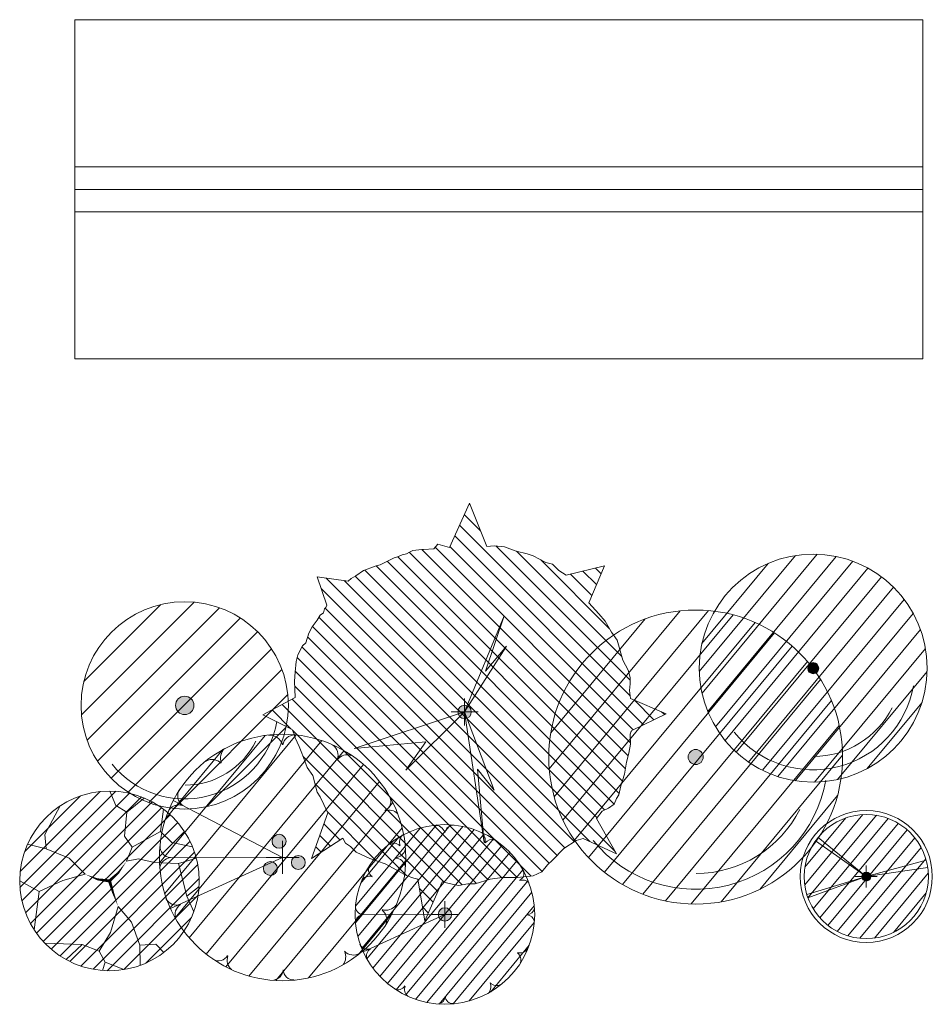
# Model space of a CAD drawing. Header units: millimetres. Extents: x 4385 to 11928, y 17253 to 36963.
# Tile 250 of 256: x 7855.53 to 7863.6, y 18764.65 to 18773.35. Entities that reach past the tile are written whole.
import ezdxf

# ---------------------------------------------------------------- set-up
doc = ezdxf.new("R2010")
doc.units = ezdxf.units.MM
doc.linetypes.add('ОЗЕЛ_Ботаническая_Р$0$CONTI', pattern=[0])
for name, color, linetype, lineweight, true_color in [('ОЗЕЛ_Ботаническая_Р$0$Верт_лоток', 7, 'Continuous', 9, 0x00005c), ('ОЗЕЛ_Ботаническая_Р$0$ГП_рамка', 7, 'Continuous', 15, 0x000000), ('ОЗЕЛ_Ботаническая_Р$0$ОЗЕЛ_растительность', 7, 'Continuous', 5, 0x000000), ('ОЗЕЛ_Ботаническая_Р$0$ОЗЕЛ_растительность_все блоки деревьев', 7, 'Continuous', 5, 0x000000), ('ОЗЕЛ_Ботаническая_Р$0$ОЗЕЛ_растительность_деревья', 7, 'Continuous', 5, 0x000000)]:
    doc.layers.add(name, color=color, linetype=linetype, lineweight=lineweight, true_color=true_color)
doc.layers.add('ОЗЕЛ_Ботаническая_Р$0$ОЗЕЛ_растительность_заливка', color=7, linetype='Continuous', lineweight=0, true_color=0x000000, transparency=0.2)
doc.linetypes.add('ОЗЕЛ_Ботаническая_Р$0$П(2018)-170801_Пятницкое_ВП (171214)$0$05-16(НИ) Вх.гр._ГП$0$2012-05-01__П_К2_2015.01.28$0$лоток3', pattern='A,7,-0.01,[130,ltypeshp.shx,S=1,R=0,X=0,Y=0],-0.01,[130,ltypeshp.shx,S=1.2,R=75.00000000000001,X=-1.3,Y=0.312],-0.005,[130,ltypeshp.shx,S=1.2,R=285,X=-1.3,Y=-0.312],-0.005', length=7.03)

# ---------------------------------------------------------------- blocks, each defined once
blk = doc.blocks.new('ОЗЕЛ_Ботаническая_Р$0$клен красный')
at = {"layer": 'ОЗЕЛ_Ботаническая_Р$0$ОЗЕЛ_растительность', "linetype": 'Continuous', "true_color": 0x3b6f39, "transparency": 33554636}
h = blk.add_hatch(dxfattribs=at)
h.set_pattern_fill('ANSI31', color=97, scale=0.07265171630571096, angle=5.333125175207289, style=0)
h.set_pattern_definition([(50.33312517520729, (-2613785.164004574, -577442.1754641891), (-0.177561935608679, 0.1472414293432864), [])])
edge = h.paths.add_edge_path()
edge.add_arc((0, -2.328306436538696e-10), 1.650000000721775, 0, 360)
at = {"layer": 'ОЗЕЛ_Ботаническая_Р$0$ОЗЕЛ_растительность_деревья', "transparency": 33554687}
h = blk.add_hatch(color=256, dxfattribs=at)
h.dxf.hatch_style = 1
edge = h.paths.add_edge_path()
edge.add_arc((0, 0), 0.07999999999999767, 0, 360)
for radius in [1.650000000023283, 0.07999999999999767]:
    blk.add_circle((0, 0), radius, dxfattribs=at)
at = {"layer": 'ОЗЕЛ_Ботаническая_Р$0$ОЗЕЛ_растительность_деревья', "color": 77, "lineweight": 0, "true_color": 0x5d762d}
for centre, radius, start, end in [((0, 0), 1.471846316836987, 219.0618506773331, 349.9851163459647), ((0, -7.566995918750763e-10), 1.277410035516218, 270.1916196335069, 333.274667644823)]:
    blk.add_arc(centre, radius, start, end, dxfattribs=at)
blk = doc.blocks.new('ОЗЕЛ_Ботаническая_Р$0$черемуха Колората')
at = {"layer": 'ОЗЕЛ_Ботаническая_Р$0$ОЗЕЛ_растительность'}
h = blk.add_hatch(color=253, dxfattribs=at)
h.dxf.hatch_style = 1
edge = h.paths.add_edge_path()
edge.add_arc((4.656612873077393e-10, 0), 0.06440817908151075, 0, 360)
at = {"layer": 'ОЗЕЛ_Ботаническая_Р$0$ОЗЕЛ_растительность_заливка', "linetype": 'Continuous', "true_color": 0x68a14f, "transparency": 33554636}
h = blk.add_hatch(dxfattribs=at)
h.set_pattern_fill('ANSI31', color=85, scale=0.05, angle=5.333125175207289, style=0)
h.set_pattern_definition([(50.33312517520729, (-2178237.908121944, -481309.865461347), (-0.1222007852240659, 0.1013337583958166), [])])
edge = h.paths.add_edge_path()
edge.add_arc((4.656612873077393e-10, 0), 0.8986003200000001, 0, 360)
at = {"layer": 'ОЗЕЛ_Ботаническая_Р$0$ОЗЕЛ_растительность'}
for p, q in [((4.656612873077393e-10, 0), (-0.7336665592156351, 0.5188627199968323)), ((4.656612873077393e-10, 0), (-0.6984883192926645, 0.5653305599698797)), ((4.656612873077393e-10, 0), (0.8664614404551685, 0.2381721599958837)), ((4.656612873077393e-10, -0.1600000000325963), (4.656612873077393e-10, 0.1599999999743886)), ((4.656612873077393e-10, 0), (-0.8606841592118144, -0.2582764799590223)), ((4.656612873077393e-10, 0), (-0.8445791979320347, -0.3068774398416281)), ((-0.1599999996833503, 0), (0.1599999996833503, 0)), ((4.656612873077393e-10, 0), (0.8892192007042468, 0.1295116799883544))]:
    blk.add_line(p, q, dxfattribs=at)
for radius in [0.9560275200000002, 0.8986003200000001, 0.06440817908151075]:
    blk.add_circle((4.656612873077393e-10, 0), radius, dxfattribs=at)
blk = doc.blocks.new('ОЗЕЛ_Ботаническая_Р$0$Клен')
at = {"layer": 'ОЗЕЛ_Ботаническая_Р$0$ОЗЕЛ_растительность'}
h = blk.add_hatch(color=253, dxfattribs=at)
h.dxf.hatch_style = 1
edge = h.paths.add_edge_path()
edge.add_arc((8.731149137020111e-11, 0), 0.0975657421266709, 0, 360)
at = {"layer": 'ОЗЕЛ_Ботаническая_Р$0$ОЗЕЛ_растительность_заливка', "linetype": 'Continuous', "true_color": 0x4c7b3d, "transparency": 33554687}
h = blk.add_hatch(dxfattribs=at)
h.set_pattern_fill('ANSI31', color=87, scale=0.05, angle=-90.00000000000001, style=0)
h.set_pattern_definition([(315, (0, 0), (0.1122532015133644, 0.1122532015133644), [])])
h.paths.add_polyline_path([(2.419863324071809, -0.2704864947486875), (2.919393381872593, -0.02666825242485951), (2.403482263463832, 0.194291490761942), (2.387106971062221, 0.3085839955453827), (2.395297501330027, 0.4076317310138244), (2.395297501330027, 0.4990657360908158), (2.370731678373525, 0.6057329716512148), (2.288837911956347, 0.7505034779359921), (2.206944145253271, 1.040032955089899), (2.125056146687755, 1.154325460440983), (2.03497184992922, 1.314329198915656), (1.944893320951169, 1.421002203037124), (1.7974868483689, 1.581000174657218), (2.026781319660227, 2.114353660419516), (1.469929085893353, 1.977214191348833), (1.363475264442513, 2.045778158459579), (1.273390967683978, 2.13721216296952), (1.175127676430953, 2.16007066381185), (0.9949706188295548, 2.259118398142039), (0.9048920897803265, 2.28960216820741), (0.7492950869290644, 2.327699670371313), (0.5773285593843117, 2.388649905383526), (0.4299278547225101, 2.403888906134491), (0.3234682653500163, 2.396269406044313), (0.06960797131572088, 3.02105689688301), (-0.2170086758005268, 2.381030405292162), (-0.3889752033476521, 2.426747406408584), (-0.4462973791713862, 2.358171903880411), (-0.5937038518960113, 2.350552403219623), (-0.6182696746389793, 2.350552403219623), (-0.7492950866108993, 2.335313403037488), (-0.7984325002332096, 2.312454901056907), (-0.8393793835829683, 2.28960216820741), (-0.9048863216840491, 2.274357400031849), (-0.9703990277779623, 2.243885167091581), (-1.019536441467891, 2.228640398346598), (-1.117805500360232, 2.182923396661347), (-1.224259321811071, 2.129592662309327), (-1.281587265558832, 2.114353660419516), (-1.355284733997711, 2.083875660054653), (-1.461738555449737, 2.045778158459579), (-1.576388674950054, 1.969588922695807), (-1.641901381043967, 1.9314971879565), (-1.682842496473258, 1.893399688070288), (-2.133240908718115, 1.954349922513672), (-1.994030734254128, 1.54290844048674), (-2.010406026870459, 1.512430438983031), (-2.026787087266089, 1.48956617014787), (-2.043162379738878, 1.436241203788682), (-2.092299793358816, 1.398137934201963), (-2.133240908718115, 1.329568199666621), (-2.206944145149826, 1.230514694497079), (-2.256081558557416, 1.139080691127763), (-2.297022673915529, 1.001935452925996), (-2.346154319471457, 0.9562184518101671), (-2.411667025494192, 0.826692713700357), (-2.436238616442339, 0.7276449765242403), (-2.452613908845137, 0.5752549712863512), (-2.460804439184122, 0.4457234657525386), (-2.452613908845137, 0.2095247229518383), (-2.460804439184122, 0.2019109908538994), (-2.91939338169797, -0.04190725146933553), (-2.493560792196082, -0.2552474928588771), (-2.4689949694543, -0.3238229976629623), (-2.452613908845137, -0.3771594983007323), (-2.395291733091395, -0.4990657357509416), (-2.35434484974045, -0.5981192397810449), (-2.313397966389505, -0.7124002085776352), (-2.280647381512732, -0.8038342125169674), (-2.198753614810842, -0.9181267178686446), (-2.133240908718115, -1.16194496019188), (-2.092299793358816, -1.23052046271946), (-1.985840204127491, -1.451474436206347), (-1.977655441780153, -1.459099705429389), (-2.215134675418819, -2.121973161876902), (-1.764736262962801, -1.824824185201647), (-1.723789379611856, -1.901019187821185), (-1.650091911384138, -1.946730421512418), (-1.568203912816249, -2.03053915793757), (-1.371665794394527, -2.121973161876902), (-1.150561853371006, -2.198173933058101), (-0.978589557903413, -2.289602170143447), (-0.8475641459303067, -2.365797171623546), (-0.732914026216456, -2.403888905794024), (-0.6755918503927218, -2.419127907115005), (-0.577322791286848, -3.021056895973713), (-0.3234682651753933, -2.457225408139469), (-0.1351149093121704, -2.50294240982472), (-0.0859832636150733, -2.51056191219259), (0.04504214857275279, -2.48769764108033), (0.1514959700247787, -2.48769764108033), (0.3725999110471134, -2.419127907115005), (0.5445722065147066, -2.396269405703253), (0.7656761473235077, -2.396269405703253), (0.9949706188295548, -2.373410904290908), (1.117805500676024, -2.312454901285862), (1.199693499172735, -2.213407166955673), (1.273390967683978, -2.144831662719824), (1.437172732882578, -1.977214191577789), (1.617335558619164, -1.862921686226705), (1.715598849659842, -1.832443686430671), (2.198753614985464, -2.053403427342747), (1.912136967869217, -1.542908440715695), (1.994024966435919, -1.436235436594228), (2.084109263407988, -1.390524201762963), (2.165997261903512, -1.337187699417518), (2.198753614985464, -1.253373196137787), (2.231509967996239, -1.200048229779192), (2.2642663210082, -1.070510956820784), (2.313403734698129, -0.9028877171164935), (2.34616008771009, -0.7276449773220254), (2.378916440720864, -0.5981192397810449), (2.403482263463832, -0.468587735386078), (2.395297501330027, -0.3238229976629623), (2.411672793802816, -0.278105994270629), (2.395297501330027, -0.3238229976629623), (2.403482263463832, -0.3009644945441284)])
at = {"layer": 'ОЗЕЛ_Ботаническая_Р$0$ОЗЕЛ_растительность'}
for p, q in [((0.5754185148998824, 1.391340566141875), (8.731149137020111e-11, 0)), ((0.3036691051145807, 0.591810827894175), (0.5754185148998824, 1.391340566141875)), ((8.731149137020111e-11, 0), (0.6047928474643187, 0.9539899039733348)), ((0.6047928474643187, 0.9539899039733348), (0.3036691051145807, 0.591810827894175)), ((8.731149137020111e-11, 0.1951314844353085), (8.731149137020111e-11, -0.1951314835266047)), ((-1.598572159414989, -0.5288982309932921), (8.731149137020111e-11, 0)), ((8.731149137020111e-11, 0), (-0.8494299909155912, -0.8432450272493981)), ((-0.1951314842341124, 0), (0.195131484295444, 0)), ((0.2816337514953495, -1.888782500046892), (8.731149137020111e-11, 0)), ((8.731149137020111e-11, 0), (0.4285284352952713, -1.130252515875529)), ((-0.5629888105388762, -0.4332290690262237), (-1.598572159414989, -0.5288982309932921)), ((-0.8494299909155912, -0.8432450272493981), (-0.5629888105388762, -0.4332290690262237)), ((0.1861533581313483, -0.8295753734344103), (0.2816337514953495, -1.888782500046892)), ((0.4285284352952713, -1.130252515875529), (0.1861533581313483, -0.8295753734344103))]:
    blk.add_line(p, q, dxfattribs=at)
blk.add_lwpolyline([(2.419863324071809, -0.2704864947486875), (2.919393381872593, -0.02666825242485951), (2.403482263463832, 0.194291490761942), (2.387106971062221, 0.3085839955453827), (2.395297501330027, 0.4076317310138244), (2.395297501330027, 0.4990657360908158), (2.370731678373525, 0.6057329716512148), (2.288837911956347, 0.7505034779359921), (2.206944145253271, 1.040032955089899), (2.125056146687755, 1.154325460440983), (2.03497184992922, 1.314329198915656), (1.944893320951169, 1.421002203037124), (1.7974868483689, 1.581000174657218), (2.026781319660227, 2.114353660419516), (1.469929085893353, 1.977214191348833), (1.363475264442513, 2.045778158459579), (1.273390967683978, 2.13721216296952), (1.175127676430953, 2.16007066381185), (0.9949706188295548, 2.259118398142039), (0.9048920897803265, 2.28960216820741), (0.7492950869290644, 2.327699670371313), (0.5773285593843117, 2.388649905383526), (0.4299278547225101, 2.403888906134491), (0.3234682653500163, 2.396269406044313), (0.06960797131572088, 3.02105689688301), (-0.2170086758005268, 2.381030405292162), (-0.3889752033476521, 2.426747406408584), (-0.4462973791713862, 2.358171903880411), (-0.5937038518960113, 2.350552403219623), (-0.6182696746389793, 2.350552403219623), (-0.7492950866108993, 2.335313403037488), (-0.7984325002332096, 2.312454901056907), (-0.8393793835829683, 2.28960216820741), (-0.9048863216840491, 2.274357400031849), (-0.9703990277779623, 2.243885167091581), (-1.019536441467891, 2.228640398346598), (-1.117805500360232, 2.182923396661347), (-1.224259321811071, 2.129592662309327), (-1.281587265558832, 2.114353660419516), (-1.355284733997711, 2.083875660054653), (-1.461738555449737, 2.045778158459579), (-1.576388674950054, 1.969588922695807), (-1.641901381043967, 1.9314971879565), (-1.682842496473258, 1.893399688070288), (-2.133240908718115, 1.954349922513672), (-1.994030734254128, 1.54290844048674), (-2.010406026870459, 1.512430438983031), (-2.026787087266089, 1.48956617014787), (-2.043162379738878, 1.436241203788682), (-2.092299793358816, 1.398137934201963), (-2.133240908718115, 1.329568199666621), (-2.206944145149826, 1.230514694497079), (-2.256081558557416, 1.139080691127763), (-2.297022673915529, 1.001935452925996), (-2.346154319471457, 0.9562184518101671), (-2.411667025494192, 0.826692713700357), (-2.436238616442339, 0.7276449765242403), (-2.452613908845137, 0.5752549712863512), (-2.460804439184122, 0.4457234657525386), (-2.452613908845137, 0.2095247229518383), (-2.460804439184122, 0.2019109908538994), (-2.91939338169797, -0.04190725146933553), (-2.493560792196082, -0.2552474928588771), (-2.4689949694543, -0.3238229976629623), (-2.452613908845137, -0.3771594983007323), (-2.395291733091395, -0.4990657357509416), (-2.35434484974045, -0.5981192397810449), (-2.313397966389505, -0.7124002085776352), (-2.280647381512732, -0.8038342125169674), (-2.198753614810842, -0.9181267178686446), (-2.133240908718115, -1.16194496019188), (-2.092299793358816, -1.23052046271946), (-1.985840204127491, -1.451474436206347), (-1.977655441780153, -1.459099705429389), (-2.215134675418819, -2.121973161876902), (-1.764736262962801, -1.824824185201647), (-1.723789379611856, -1.901019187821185), (-1.650091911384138, -1.946730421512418), (-1.568203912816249, -2.03053915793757), (-1.371665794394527, -2.121973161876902), (-1.150561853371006, -2.198173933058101), (-0.978589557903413, -2.289602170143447), (-0.8475641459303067, -2.365797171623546), (-0.732914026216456, -2.403888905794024), (-0.6755918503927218, -2.419127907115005), (-0.577322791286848, -3.021056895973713), (-0.3234682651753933, -2.457225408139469), (-0.1351149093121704, -2.50294240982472), (-0.0859832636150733, -2.51056191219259), (0.04504214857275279, -2.48769764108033), (0.1514959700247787, -2.48769764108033), (0.3725999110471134, -2.419127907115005), (0.5445722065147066, -2.396269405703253), (0.7656761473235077, -2.396269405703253), (0.9949706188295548, -2.373410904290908), (1.117805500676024, -2.312454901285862), (1.199693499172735, -2.213407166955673), (1.273390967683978, -2.144831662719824), (1.437172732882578, -1.977214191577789), (1.617335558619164, -1.862921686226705), (1.715598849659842, -1.832443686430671), (2.198753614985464, -2.053403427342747), (1.912136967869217, -1.542908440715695), (1.994024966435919, -1.436235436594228), (2.084109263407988, -1.390524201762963), (2.165997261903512, -1.337187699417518), (2.198753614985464, -1.253373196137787), (2.231509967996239, -1.200048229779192), (2.2642663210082, -1.070510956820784), (2.313403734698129, -0.9028877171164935), (2.34616008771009, -0.7276449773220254), (2.378916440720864, -0.5981192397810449), (2.403482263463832, -0.468587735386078), (2.395297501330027, -0.3238229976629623), (2.411672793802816, -0.278105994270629), (2.395297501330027, -0.3238229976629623), (2.403482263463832, -0.3009644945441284)], close=True, dxfattribs=at)
blk.add_circle((8.731149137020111e-11, 0), 0.0975657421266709, dxfattribs=at)
blk = doc.blocks.new('ОЗЕЛ_Ботаническая_Р$0$Боярышник Пауль Скарлет')
at = {"layer": 'ОЗЕЛ_Ботаническая_Р$0$ОЗЕЛ_растительность', "linetype": 'Continuous', "true_color": 0x5d762d, "transparency": 33554636}
h = blk.add_hatch(dxfattribs=at)
h.set_pattern_fill('ANSI31', color=77, scale=0.0605430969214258, angle=5.333125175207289, style=0)
h.set_pattern_definition([(50.33312517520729, (-2178154.303337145, -481201.8128868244), (-0.1479682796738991, 0.1227011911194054), [])])
edge = h.paths.add_edge_path()
edge.add_arc((0, 0), 1.299999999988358, 0, 360)
at = {"layer": 'ОЗЕЛ_Ботаническая_Р$0$ОЗЕЛ_растительность_деревья', "transparency": 33554687}
h = blk.add_hatch(color=256, dxfattribs=at)
h.dxf.hatch_style = 1
edge = h.paths.add_edge_path()
edge.add_arc((0, 0), 0.06666666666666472, 0, 360)
for radius in [1.299999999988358, 0.06666666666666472]:
    blk.add_circle((0, 0), radius, dxfattribs=at)
at = {"layer": 'ОЗЕЛ_Ботаническая_Р$0$ОЗЕЛ_растительность_деревья', "color": 77, "lineweight": 0, "true_color": 0x5d762d}
for centre, radius, start, end in [((0, 0), 1.169478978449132, 219.0618506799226, 349.9851163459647), ((0, -6.402842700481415e-10), 1.030244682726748, 270.1916196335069, 333.274667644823)]:
    blk.add_arc(centre, radius, start, end, dxfattribs=at)
blk = doc.blocks.new('ОЗЕЛ_Ботаническая_Р$0$яблоня роялти')
at = {"layer": 'ОЗЕЛ_Ботаническая_Р$0$ОЗЕЛ_растительность_заливка', "true_color": 0x77983a, "transparency": 33554687}
h = blk.add_hatch(dxfattribs=at)
h.set_pattern_fill('ANSI31', color=75, scale=0.05, style=0)
h.set_pattern_definition([(45, (0, 0), (-0.1122532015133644, 0.1122532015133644), [])])
edge = h.paths.add_edge_path()
edge.add_arc((2.022347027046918e-17, -2.396263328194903e-10), 1.299999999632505, 0, 360)
at = {"layer": 'ОЗЕЛ_Ботаническая_Р$0$ОЗЕЛ_растительность'}
for p, q in [((0.2507432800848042, 0.9969831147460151), (0.2194375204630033, 0.6490182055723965)), ((0.737529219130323, 0.7161690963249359), (0.3264837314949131, 0.4896132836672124)), ((0.2194375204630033, 0.6490182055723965), (0.3264837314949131, 0.4896132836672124)), ((-0.9173583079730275, 0.4640056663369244), (-0.5822678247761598, 0.3299462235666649)), ((0.3264837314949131, 0.4896132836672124), (0.2481684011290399, 0.2850728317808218)), ((-0.5822678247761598, 0.3299462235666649), (-0.3505434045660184, 0.09577702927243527)), ((0.4188128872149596, 0.3203983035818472), (0.2481684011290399, 0.2850728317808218)), ((0.6511269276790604, 0.2682426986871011), (0.4188128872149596, 0.3203983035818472)), ((0.9968374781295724, 0.2513216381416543), (0.6511269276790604, 0.2682426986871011)), ((-1.016405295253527, -0.1541680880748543), (-0.6754804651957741, 0.008466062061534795)), ((-0.6754804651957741, 0.008466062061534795), (-0.3505434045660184, 0.09577702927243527)), ((0.3175186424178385, -0.5984110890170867), (0.1249619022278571, -0.3713002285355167)), ((0.4410043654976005, -0.9286348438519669), (0.3175186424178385, -0.5984110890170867)), ((-0.1508258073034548, -1.01690663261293), (0.01641852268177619, -0.7458352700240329))]:
    blk.add_line(p, q, dxfattribs=at)
for points in [[(0.2507432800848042, 0.9969831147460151), (0.08928383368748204, 1.092905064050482), (0.006306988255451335, 1.299984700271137)], [(0.2507432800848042, 0.9969831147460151), (0.5011095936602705, 1.199537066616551)], [(-0.9386558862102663, 0.6703204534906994), (-0.7130289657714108, 1.087009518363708)], [(0.737529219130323, 0.7161690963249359), (0.7832178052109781, 1.037578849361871)], [(0.737529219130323, 0.7161690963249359), (0.903531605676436, 0.5572165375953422), (1.203350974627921, 0.4918805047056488)], [(-0.9173583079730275, 0.4640056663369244), (-0.9386558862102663, 0.6703204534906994)], [(-0.9173583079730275, 0.4640056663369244), (-1.187079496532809, 0.5299455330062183)], [(0.9968374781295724, 0.2513216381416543), (1.257245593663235, 0.3306561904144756)], [(0.9968374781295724, 0.2513216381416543), (1.119756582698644, -0.222409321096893), (1.220554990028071, -0.4474880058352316)], [(-1.016405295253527, -0.1541680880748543), (-1.299999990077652, 0.000157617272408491)], [(1.119756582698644, -0.222409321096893), (1.297527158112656, -0.08014532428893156)], [(-1.016405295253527, -0.1541680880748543), (-1.091777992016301, -0.7057058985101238)], [(0.01641852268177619, -0.7458352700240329), (0.1249619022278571, -0.3713002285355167)], [(-0.3946253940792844, -0.9221526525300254), (-0.9386704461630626, -0.8993874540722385)], [(-0.1508258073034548, -1.01690663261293), (-0.3946253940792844, -0.9221526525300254), (-0.6288823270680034, -1.137764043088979)], [(0.4410043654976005, -0.9286348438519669), (0.6700082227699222, -0.9162417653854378), (0.7851045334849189, -1.036151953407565)], [(0.4410043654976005, -0.9286348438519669), (0.4416302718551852, -1.222686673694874)], [(-0.1508258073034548, -1.01690663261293), (-0.06340606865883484, -1.176320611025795), (-0.1034988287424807, -1.295873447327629)], [(-0.06340606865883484, -1.176320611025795), (0.2068770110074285, -1.283433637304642)]]:
    blk.add_lwpolyline(points, dxfattribs=at)
for points in [[(0.2481684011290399, 0.2850728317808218, 0, 0.02818386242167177, 0), (0.1280979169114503, 0.1187105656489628, 0.02818386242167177, 0.04509417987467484, 0), (2.022347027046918e-17, -2.527933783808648e-18, 0, 0, 0)], [(-0.3505434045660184, 0.09577702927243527, 0, 0.02818386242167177, 0), (-0.1731553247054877, 0.02277078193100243, 0.02818386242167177, 0.04509417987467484, 0), (2.022347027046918e-17, -2.527933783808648e-18, 0.04509417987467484, 0.04509417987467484, 0)], [(0.1249619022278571, -0.3713002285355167, 0, 0.02818386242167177, 0), (0.05103778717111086, -0.1670222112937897, 0.02818386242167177, 0.04509417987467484, 0), (2.022347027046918e-17, -2.527933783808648e-18, 0, 0, 0)]]:
    blk.add_lwpolyline(points, format="xyseb", dxfattribs=at)
blk.add_circle((2.022347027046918e-17, -2.527933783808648e-18), 1.299999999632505, dxfattribs=at)
blk = doc.blocks.new('ОЗЕЛ_Ботаническая_Р$0$Липа мелколист')
at = {"layer": 'ОЗЕЛ_Ботаническая_Р$0$ОЗЕЛ_растительность', "linetype": 'Continuous', "true_color": 0x579451, "transparency": 33554636}
h = blk.add_hatch(dxfattribs=at)
h.set_pattern_fill('ANSI31', color=85, scale=0.1, style=0)
h.set_pattern_definition([(45, (-2178154.477448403, -481175.425248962), (-0.2245064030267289, 0.2245064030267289), [])])
edge = h.paths.add_edge_path()
edge.add_arc((0, 0), 1.5, 0, 360)
at = {"layer": 'ОЗЕЛ_Ботаническая_Р$0$ОЗЕЛ_растительность_деревья', "transparency": 33554687}
h = blk.add_hatch(color=256, dxfattribs=at)
h.dxf.hatch_style = 1
edge = h.paths.add_edge_path()
edge.add_arc((0, 0), 0.133333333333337, 0, 360)
for radius in [1.5, 0.133333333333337]:
    blk.add_circle((0, 0), radius, dxfattribs=at)
at = {"layer": 'ОЗЕЛ_Ботаническая_Р$0$ОЗЕЛ_растительность_деревья', "color": 85, "linetype": 'Continuous', "true_color": 0x579451, "transparency": 33554636}
for centre, radius, start, end in [((0, 0), 1.35391615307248, 219.0618506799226, 349.9851163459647), ((-4.656612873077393e-10, -1.280568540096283e-09), 1.154972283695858, 270.1916196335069, 333.274667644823)]:
    blk.add_arc(centre, radius, start, end, dxfattribs=at)
blk = doc.blocks.new('ОЗЕЛ_Ботаническая_Р$0$пурпуреа')
at = {"layer": 'ОЗЕЛ_Ботаническая_Р$0$ОЗЕЛ_растительность'}
h = blk.add_hatch(color=253, dxfattribs=at)
h.dxf.hatch_style = 1
edge = h.paths.add_edge_path()
edge.add_arc((-1.655778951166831e-11, 0), 0.09644424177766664, 0, 360)
at = {"layer": 'ОЗЕЛ_Ботаническая_Р$0$ОЗЕЛ_растительность_заливка', "linetype": 'Continuous', "true_color": 0x6e212b, "transparency": 33554636}
h = blk.add_hatch(dxfattribs=at)
h.set_pattern_fill('ANSI31', color=249, scale=0.04822212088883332, angle=5.333125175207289, style=0)
h.set_pattern_definition([(50.33312517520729, (-1.655778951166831e-11, 0), (-0.1178556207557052, 0.09773057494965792), [])])
edge = h.paths.add_edge_path()
edge.add_arc((-1.655778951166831e-11, 0), 1.300000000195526, 0, 360)
at = {"layer": 'ОЗЕЛ_Ботаническая_Р$0$ОЗЕЛ_растительность'}
for p, q in [((-1.655778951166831e-11, -0.1928884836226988), (-1.655778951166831e-11, 0.1928884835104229)), ((-1.655778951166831e-11, 0), (-1.196532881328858, -0.003929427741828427)), ((-1.655778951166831e-11, 0), (-1.182699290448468, -0.5396502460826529)), ((-0.1928884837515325, 0), (0.1928884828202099, 0))]:
    blk.add_line(p, q, dxfattribs=at)
for radius in [1.300000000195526, 0.09644424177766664]:
    blk.add_circle((-1.655778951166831e-11, 0), radius, dxfattribs=at)
for centre, radius, start, end in [((-0.1393267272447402, 1.144906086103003), 0.1453653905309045, 17.05176594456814, 93.82987401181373), ((0.1301736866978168, 1.162084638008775), 0.1308194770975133, 91.97839097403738, 168.3012701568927), ((-0.5009356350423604, 1.04335811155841), 0.1543726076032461, 136.3207527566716, 197.6238546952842), ((0.4464184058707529, 1.074207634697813), 0.1388059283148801, 343.7569575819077, 52.07136943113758), ((-0.7428831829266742, 0.90729418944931), 0.1264239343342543, 42.58241955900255, 120.0018752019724), ((0.6803039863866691, 0.9608192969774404), 0.1224762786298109, 70.45789102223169, 141.9643549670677), ((-0.9845833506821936, 0.6500976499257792), 0.1220440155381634, 145.2437284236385, 236.7851857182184), ((1.040454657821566, 0.5886381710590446), 0.1015896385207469, 292.5443141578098, 27.62637834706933), ((-1.09449275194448, 0.427068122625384), 0.1263353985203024, 71.01913918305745, 154.6641220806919), ((1.125045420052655, 0.3694313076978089), 0.1283691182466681, 46.41409717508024, 108.9390529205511), ((-1.178565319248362, 0.1143544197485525), 0.1148335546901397, 174.7211464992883, 267.1649461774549), ((1.177276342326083, 0.1167605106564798), 0.1216482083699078, 275.3518953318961, 346.9239497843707), ((-1.164404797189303, -0.1363816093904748), 0.1362956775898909, 99.08931267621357, 169.7658689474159), ((1.183239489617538, -0.120575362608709), 0.1147997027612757, 14.49864773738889, 85.32054888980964), ((-1.119415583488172, -0.3777953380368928), 0.1251375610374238, 205.9039016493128, 289.4098546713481), ((-1.008131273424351, -0.6026424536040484), 0.1265072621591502, 123.1269032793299, 201.834061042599), ((0.9727690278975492, -0.6577195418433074), 0.1268301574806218, 340.1157238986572, 52.00820118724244), ((1.090735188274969, -0.4254484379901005), 0.1307569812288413, 252.3148157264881, 323.7927246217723), ((0.5212962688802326, -1.04617302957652), 0.1451492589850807, 324.6900344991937, 22.21446995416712), ((0.7473073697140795, -0.902229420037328), 0.1274186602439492, 223.4486058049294, 301.7718475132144), ((-0.6774578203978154, -0.9783780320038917), 0.1117061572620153, 239.0208580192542, 330.3431094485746), ((-0.4527487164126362, -1.084006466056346), 0.1314314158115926, 159.7479257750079, 229.3759740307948), ((-0.1077246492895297, -1.181541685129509), 0.1125706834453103, 277.5381197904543, 356.7903437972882), ((0.1119483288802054, -1.186650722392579), 0.1041962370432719, 178.5780185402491, 275.0712931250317)]:
    blk.add_arc(centre, radius, start, end, dxfattribs=at)
blk = doc.blocks.new('ОЗЕЛ_Ботаническая_Р$0$Береза Повислая')
at = {"layer": 'ОЗЕЛ_Ботаническая_Р$0$ОЗЕЛ_растительность_деревья'}
h = blk.add_hatch(color=256, dxfattribs=at)
h.dxf.hatch_style = 1
edge = h.paths.add_edge_path()
edge.add_arc((-0.03128069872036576, 0.1426078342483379), 0.06173412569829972, 0, 360)
h = blk.add_hatch(color=256, dxfattribs=at)
h.dxf.hatch_style = 1
edge = h.paths.add_edge_path()
edge.add_arc((0.1391423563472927, -0.04421403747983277), 0.06173412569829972, 0, 360)
h = blk.add_hatch(color=256, dxfattribs=at)
h.dxf.hatch_style = 1
edge = h.paths.add_edge_path()
edge.add_arc((-0.1078616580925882, -0.09839379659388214), 0.06173412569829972, 0, 360)
at = {"layer": 'ОЗЕЛ_Ботаническая_Р$0$ОЗЕЛ_растительность_заливка', "lineweight": 5, "true_color": 0x4e6426}
h = blk.add_hatch(dxfattribs=at)
h.set_pattern_fill('ANSI31', color=59, scale=0.06549000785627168, angle=5.333125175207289, style=0)
h.set_pattern_definition([(50.33312517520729, (-1585030.32071109, -350260.6746817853), (-0.1600586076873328, 0.1327269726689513), [])])
edge = h.paths.add_edge_path()
edge.add_arc((-2.328306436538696e-10, -5.238689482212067e-10), 1.089825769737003, 0, 360)
at = {"layer": 'ОЗЕЛ_Ботаническая_Р$0$ОЗЕЛ_растительность'}
for p, q in [((-2.328306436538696e-10, -5.238689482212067e-10), (-0.9667406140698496, 0.5031230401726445)), ((-2.328306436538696e-10, -0.1455333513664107), (-2.328306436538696e-10, 0.1455333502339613)), ((-2.328306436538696e-10, -5.238689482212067e-10), (-1.00308643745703, -0.003294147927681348)), ((-2.328306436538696e-10, -5.238689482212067e-10), (-0.9914893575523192, -0.452403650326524)), ((-0.145533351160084, -5.238689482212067e-10), (0.1455333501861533, -5.238689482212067e-10))]:
    blk.add_line(p, q, dxfattribs=at)
blk.add_circle((-2.328306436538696e-10, -5.238689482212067e-10), 1.089825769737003, dxfattribs=at)
for centre, radius, start, end in [((-0.116801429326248, 0.9598062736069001), 0.1218638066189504, 17.05176594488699, 93.82987399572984), ((0.1091281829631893, 0.9742075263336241), 0.1096695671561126, 91.9783909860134, 168.3012701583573), ((-0.419948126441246, 0.874675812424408), 0.1294148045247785, 136.3207527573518, 197.623854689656), ((0.3742448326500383, 0.9005378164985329), 0.1163648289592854, 343.7569575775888, 52.07136943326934), ((0.5703175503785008, 0.8054812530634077), 0.1026752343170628, 70.45789102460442, 141.9643549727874), ((-0.622779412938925, 0.7606096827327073), 0.1059846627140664, 42.58241951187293, 120.0018752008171), ((-0.8254033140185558, 0.5449947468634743), 0.1023128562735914, 145.24372846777, 236.7851857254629), ((0.872241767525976, 0.4934715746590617), 0.08516538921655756, 292.5443141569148, 27.62637834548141), ((-0.9175433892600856, 0.3580229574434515), 0.1059104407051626, 71.01913919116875, 154.6641220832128), ((0.9431565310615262, 0.309704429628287), 0.1076153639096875, 46.41409716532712, 108.9390529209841), ((-0.9880237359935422, 0.09586645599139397), 0.0962681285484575, 174.7211465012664, 267.164946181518), ((0.9869431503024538, 0.09788354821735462), 0.1019810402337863, 275.3518953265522, 346.9239497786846), ((-0.97615258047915, -0.1143324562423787), 0.1142604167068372, 99.08931267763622, 169.7658689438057), ((0.9919422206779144, -0.1010816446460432), 0.09623974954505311, 14.49864773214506, 85.32054889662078), ((-0.9384368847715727, -0.3167162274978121), 0.1049062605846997, 205.9039016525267, 289.4098546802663), ((-0.845144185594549, -0.50521175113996), 0.1060545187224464, 123.1269032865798, 201.8340610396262), ((0.9143933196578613, -0.3566651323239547), 0.1096171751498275, 252.3148157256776, 323.7927246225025), ((0.8154990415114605, -0.5513843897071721), 0.1063252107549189, 340.1157238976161, 52.00820119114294), ((-0.5679315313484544, -0.8202012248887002), 0.09364634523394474, 239.0208580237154, 330.3431094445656), ((-0.3795517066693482, -0.908752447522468), 0.1101825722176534, 159.7479257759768, 229.375974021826), ((0.4370170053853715, -0.8770356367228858), 0.1216826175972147, 324.6900345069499, 22.21446995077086), ((0.6264883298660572, -0.7563637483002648), 0.1068185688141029, 223.4486058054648, 301.7718475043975), ((-0.09030853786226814, -0.9905189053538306), 0.0943711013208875, 277.5381197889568, 356.7903437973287), ((0.09384936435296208, -0.9948019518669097), 0.08735057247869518, 178.5780185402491, 275.0712931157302)]:
    blk.add_arc(centre, radius, start, end, dxfattribs=at)
at = {"layer": 'ОЗЕЛ_Ботаническая_Р$0$ОЗЕЛ_растительность_деревья'}
for centre in [(-0.03128069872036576, 0.1426078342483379), (0.1391423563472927, -0.04421403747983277), (-0.1078616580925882, -0.09839379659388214)]:
    blk.add_circle(centre, 0.06173412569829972, dxfattribs=at)
blk = doc.blocks.new('ОЗЕЛ_Ботаническая_Р')
at = {"layer": 'ОЗЕЛ_Ботаническая_Р$0$Верт_лоток'}
for p, q in [((7856.019856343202, 18772.05154190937), (7863.519856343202, 18772.05154190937)), ((7856.019856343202, 18771.65154190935), (7863.519856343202, 18771.65154190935))]:
    blk.add_line(p, q, dxfattribs=at)
at = {"layer": 'ОЗЕЛ_Ботаническая_Р$0$Верт_лоток', "linetype": 'ОЗЕЛ_Ботаническая_Р$0$П(2018)-170801_Пятницкое_ВП (171214)$0$05-16(НИ) Вх.гр._ГП$0$2012-05-01__П_К2_2015.01.28$0$лоток3', "ltscale": 0.15}
blk.add_line((7856.019856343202, 18771.85154190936), (7863.519856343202, 18771.85154190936), dxfattribs=at)
at = {"layer": 'ОЗЕЛ_Ботаническая_Р$0$ГП_рамка'}
blk.add_lwpolyline([(7856.019856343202, 18773.35154190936), (7863.519856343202, 18773.35154190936), (7863.519856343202, 18770.35154190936), (7856.019856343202, 18770.35154190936)], close=True, dxfattribs=at)
at = {"layer": 'ОЗЕЛ_Ботаническая_Р$0$ОЗЕЛ_растительность_все блоки деревьев', "linetype": 'ОЗЕЛ_Ботаническая_Р$0$CONTI'}
blk.add_blockref('ОЗЕЛ_Ботаническая_Р$0$Береза Повислая', (7857.857298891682, 18765.94408787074), dxfattribs=at)
at = {"layer": 'ОЗЕЛ_Ботаническая_Р$0$ОЗЕЛ_растительность_деревья', "xscale": 0.6110109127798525, "yscale": 0.6110109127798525, "zscale": 0.6110109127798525}
for name, p in [('ОЗЕЛ_Ботаническая_Р$0$Клен', (7859.467033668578, 18767.23070972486)), ('ОЗЕЛ_Ботаническая_Р$0$клен красный', (7862.551074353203, 18767.61738877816)), ('ОЗЕЛ_Ботаническая_Р$0$Липа мелколист', (7856.991709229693, 18767.28870363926)), ('ОЗЕЛ_Ботаническая_Р$0$яблоня роялти', (7856.326244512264, 18765.73637735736)), ('ОЗЕЛ_Ботаническая_Р$0$черемуха Колората', (7863.020449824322, 18765.77504223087))]:
    blk.add_blockref(name, p, dxfattribs=at)
at = {"layer": 'ОЗЕЛ_Ботаническая_Р$0$ОЗЕЛ_растительность_деревья'}
blk.add_blockref('ОЗЕЛ_Ботаническая_Р$0$Боярышник Пауль Скарлет', (7861.511347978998, 18766.83187729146), dxfattribs=at)
at = {"layer": 'ОЗЕЛ_Ботаническая_Р$0$ОЗЕЛ_растительность_деревья', "transparency": 33554687, "xscale": 0.6110109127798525, "yscale": 0.6110109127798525, "zscale": 0.6110109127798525}
blk.add_blockref('ОЗЕЛ_Ботаническая_Р$0$пурпуреа', (7859.292845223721, 18765.43994666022), dxfattribs=at)

msp = doc.modelspace()

# ---------------------------------------------------------------- block references
msp.add_blockref('ОЗЕЛ_Ботаническая_Р', (0, 0))

doc.saveas('drawing.dxf')
